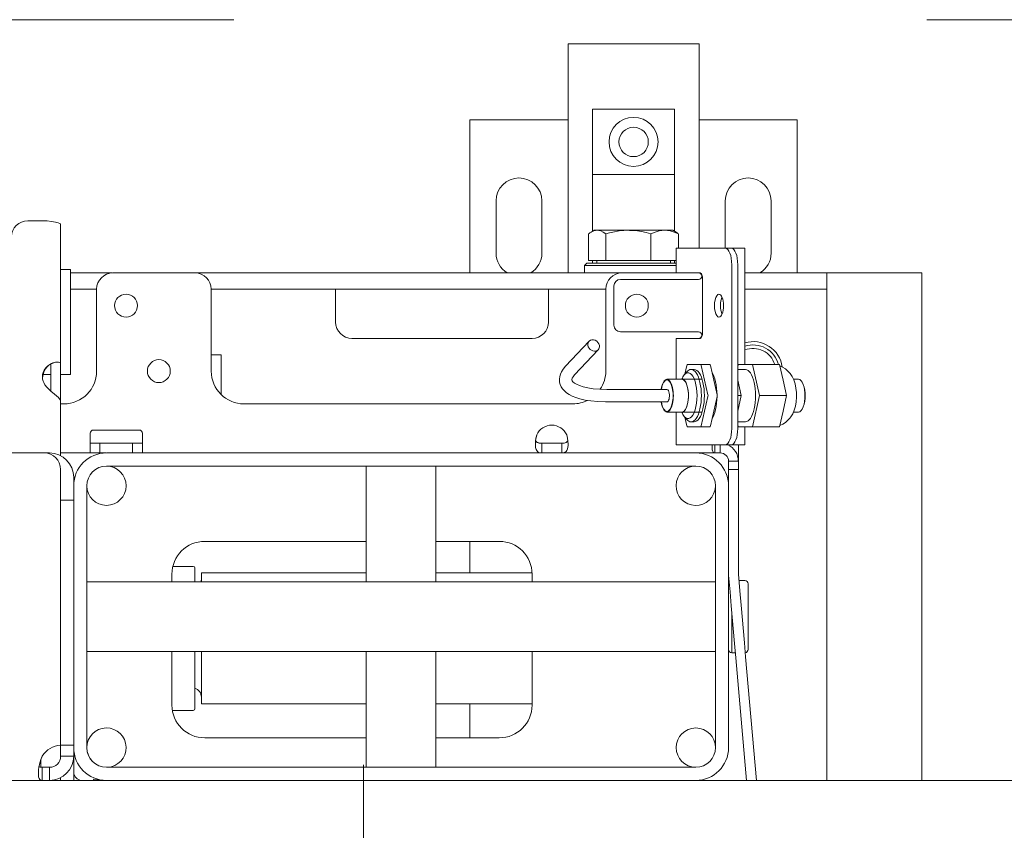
# Model space of a CAD drawing. Header units: millimetres. Extents: x 11681 to 15516, y 25095 to 29743.
# Tile 22 of 96: x 12410 to 12440, y 28100 to 28125. Entities that reach past the tile are written whole.
import ezdxf

# ---------------------------------------------------------------- set-up
doc = ezdxf.new("R2010")
doc.units = ezdxf.units.MM
doc.linetypes.add('DASHDOT', pattern=[25.4, 12.7, -6.35, 0, -6.35])
doc.linetypes.add('Przerywana podwójnie', pattern=[109.361107, 52.916665, -21.166666, 14.111111, -21.166666])
doc.layers.add('00 - nowa technologia myjni_Nr_pióra__95', color=7, linetype='Continuous', lineweight=20, true_color=0x7c7c7c)
doc.layers.add('410-K Osie główne_Nr_pióra__95', color=7, linetype='Continuous', lineweight=0, true_color=0x7c7c7c)
doc.layers.add('XREF', color=8, linetype='Continuous', lineweight=9)

# ---------------------------------------------------------------- blocks, each defined once
blk = doc.blocks.new('parter 2025.10.15')
at = {"layer": '00 - nowa technologia myjni_Nr_pióra__95', "color": 8, "linetype": 'Continuous', "lineweight": 5}
for p, q in [((144.769, 2733.076), (145.519, 2733.076)), ((144.769, 2733.076), (144.769, 2726.076)), ((148.019, 2733.076), (145.519, 2733.076)), ((148.019, 2733.076), (148.768, 2733.076)), ((148.768, 2733.076), (148.768, 2726.826)), ((145.519, 2729.076), (145.519, 2731.076)), ((148.019, 2731.076), (145.519, 2731.076)), ((148.019, 2729.076), (148.019, 2731.076)), ((144.769, 2730.747), (141.769, 2730.747)), ((141.769, 2730.747), (141.769, 2726.076)), ((151.769, 2730.747), (148.768, 2730.747)), ((151.769, 2730.747), (151.769, 2726.076)), ((148.019, 2729.076), (145.519, 2729.076)), ((145.519, 2729.076), (145.519, 2727.347)), ((148.019, 2729.076), (148.019, 2727.347)), ((142.569, 2726.676), (142.569, 2728.275)), ((143.969, 2728.275), (143.969, 2726.676)), ((149.568, 2726.826), (149.568, 2728.275)), ((150.968, 2728.275), (150.968, 2726.676)), ((128.268, 2727.666), (128.719, 2727.666)), ((129.269, 2727.576), (129.269, 2723.304)), ((145.569, 2727.376), (145.47, 2727.319)), ((145.569, 2727.376), (145.659, 2727.376)), ((145.659, 2727.376), (146.611, 2727.376)), ((146.611, 2727.376), (146.639, 2727.376)), ((146.611, 2727.376), (146.639, 2727.375)), ((146.639, 2727.376), (147.72, 2727.376)), ((147.72, 2727.376), (147.968, 2727.376)), ((147.968, 2727.376), (148.067, 2727.319)), ((145.395, 2726.456), (145.395, 2727.268)), ((145.924, 2726.456), (145.924, 2727.268)), ((147.298, 2726.456), (147.298, 2727.268)), ((148.142, 2726.826), (148.142, 2727.268)), ((148.097, 2726.826), (148.065, 2726.826)), ((148.065, 2726.826), (148.065, 2726.076)), ((148.097, 2726.826), (149.572, 2726.826)), ((149.756, 2726.826), (149.572, 2726.826)), ((149.756, 2726.826), (149.778, 2726.826)), ((150.168, 2726.826), (149.778, 2726.826)), ((150.168, 2726.826), (150.168, 2723.275)), ((145.395, 2726.456), (145.924, 2726.456)), ((145.519, 2726.456), (145.519, 2726.376)), ((145.644, 2726.376), (145.644, 2726.456)), ((145.924, 2726.456), (147.298, 2726.456)), ((147.298, 2726.456), (148.065, 2726.456)), ((147.893, 2726.376), (147.893, 2726.456)), ((148.019, 2726.456), (148.019, 2726.376)), ((129.269, 2726.176), (129.568, 2726.176)), ((129.568, 2726.176), (129.568, 2722.976)), ((145.343, 2726.376), (145.269, 2726.301)), ((145.452, 2726.301), (145.269, 2726.301)), ((145.269, 2726.301), (145.269, 2726.076)), ((145.518, 2726.376), (145.343, 2726.376)), ((148.065, 2726.301), (145.452, 2726.301)), ((148.065, 2726.376), (145.518, 2726.376)), ((149.767, 2726.326), (149.767, 2721.326)), ((149.951, 2726.326), (149.951, 2721.326)), ((129.568, 2726.076), (129.669, 2726.076)), ((129.669, 2726.076), (130.857, 2726.076)), ((133.369, 2726.076), (130.869, 2726.076)), ((133.369, 2726.076), (146.418, 2726.076)), ((148.756, 2725.876), (146.369, 2725.876)), ((146.418, 2726.076), (148.097, 2726.076)), ((148.065, 2726.076), (148.097, 2726.076)), ((148.097, 2726.076), (148.8, 2726.076)), ((148.266, 2726.076), (148.456, 2726.076)), ((148.878, 2725.876), (148.878, 2724.276)), ((150.168, 2726.076), (151.669, 2726.076)), ((151.669, 2726.076), (152.668, 2726.076)), ((152.668, 2726.076), (152.668, 2725.576)), ((154.669, 2726.076), (152.668, 2726.076)), ((154.669, 2726.076), (155.569, 2726.076)), ((155.569, 2710.576), (155.569, 2726.076)), ((129.568, 2725.576), (129.669, 2725.576)), ((130.368, 2725.576), (129.669, 2725.576)), ((130.369, 2725.576), (130.369, 2723.076)), ((145.918, 2725.576), (133.868, 2725.576)), ((133.869, 2723.076), (133.869, 2725.576)), ((137.668, 2725.576), (137.668, 2725.136)), ((144.169, 2725.576), (144.169, 2725.136)), ((145.919, 2723.076), (145.919, 2725.576)), ((146.169, 2724.476), (146.169, 2725.676)), ((151.669, 2725.576), (150.168, 2725.576)), ((151.669, 2725.576), (152.668, 2725.576)), ((152.668, 2725.576), (152.668, 2725.136)), ((137.668, 2725.136), (137.668, 2724.575)), ((144.169, 2725.136), (144.169, 2724.575)), ((152.668, 2725.136), (152.668, 2710.576)), ((138.168, 2724.076), (143.669, 2724.076)), ((146.369, 2724.276), (148.756, 2724.276)), ((148.065, 2724.076), (148.097, 2724.076)), ((148.065, 2724.076), (148.065, 2722.826)), ((148.8, 2724.076), (148.097, 2724.076)), ((144.691, 2723.222), (145.412, 2723.988)), ((133.869, 2723.576), (134.169, 2723.576)), ((134.169, 2723.576), (134.169, 2723.076)), ((144.967, 2722.961), (145.689, 2723.728)), ((128.969, 2723.293), (128.969, 2722.732)), ((129.269, 2723.304), (129.269, 2722.732)), ((148.398, 2723.251), (148.337, 2722.983)), ((148.821, 2723.275), (148.414, 2723.275)), ((148.821, 2723.275), (149.097, 2723.275)), ((148.837, 2723.251), (149.041, 2722.351)), ((149.114, 2723.251), (149.317, 2722.351)), ((149.968, 2723.275), (149.951, 2723.201)), ((150.397, 2723.275), (149.968, 2723.275)), ((150.397, 2723.275), (150.611, 2722.326)), ((150.397, 2723.275), (151.226, 2723.275)), ((151.226, 2723.275), (151.333, 2722.801)), ((128.969, 2722.976), (128.736, 2722.976)), ((128.737, 2722.976), (128.969, 2722.976)), ((129.568, 2722.976), (129.268, 2722.976)), ((129.269, 2722.976), (129.568, 2722.976)), ((133.869, 2723.074), (133.869, 2723.076)), ((134.169, 2723.076), (134.169, 2722.362)), ((148.317, 2722.959), (148.393, 2723.05)), ((148.526, 2723.126), (148.618, 2723.126)), ((149.951, 2723.126), (150.182, 2723.126)), ((128.719, 2722.826), (128.719, 2722.826)), ((128.969, 2722.732), (128.969, 2722.467)), ((129.269, 2722.732), (129.269, 2722.143)), ((148.249, 2722.826), (147.789, 2722.826)), ((148.862, 2722.826), (148.249, 2722.826)), ((149.951, 2722.802), (150.059, 2722.326)), ((151.333, 2722.801), (151.44, 2722.326)), ((151.808, 2722.826), (151.653, 2722.826)), ((128.967, 2722.469), (128.969, 2722.467)), ((147.789, 2722.516), (145.948, 2722.516)), ((149.041, 2722.301), (148.837, 2721.4)), ((149.317, 2722.301), (149.114, 2721.4)), ((150.059, 2722.326), (149.951, 2721.85)), ((149.951, 2722.326), (150.059, 2722.326)), ((150.611, 2722.326), (150.397, 2721.376)), ((150.611, 2722.326), (151.44, 2722.326)), ((151.44, 2722.326), (151.333, 2721.851)), ((129.269, 2722.16), (129.269, 2722.162)), ((129.269, 2722.16), (129.269, 2720.493)), ((129.368, 2722.075), (129.269, 2722.075)), ((144.919, 2722.075), (134.868, 2722.075)), ((147.789, 2722.136), (145.948, 2722.136)), ((148.249, 2721.826), (147.789, 2721.826)), ((148.065, 2721.826), (148.065, 2720.825)), ((148.862, 2721.826), (148.249, 2721.826)), ((148.317, 2721.692), (148.393, 2721.601)), ((148.337, 2721.668), (148.398, 2721.4)), ((151.333, 2721.851), (151.226, 2721.376)), ((151.808, 2721.826), (151.653, 2721.826)), ((148.821, 2721.376), (148.414, 2721.376)), ((148.526, 2721.526), (148.618, 2721.526)), ((148.821, 2721.376), (149.097, 2721.376)), ((149.951, 2721.526), (150.182, 2721.526)), ((149.951, 2721.45), (149.968, 2721.376)), ((150.397, 2721.376), (149.968, 2721.376)), ((150.168, 2721.376), (150.168, 2720.825)), ((150.397, 2721.376), (151.226, 2721.376)), ((129.269, 2721.076), (129.269, 2720.493)), ((130.168, 2721.126), (130.168, 2721.176)), ((130.168, 2720.576), (130.168, 2721.126)), ((131.669, 2721.276), (130.269, 2721.276)), ((131.769, 2721.126), (131.769, 2721.176)), ((131.769, 2720.576), (131.769, 2721.126)), ((144.727, 2721.126), (144.727, 2721.125)), ((130.168, 2720.876), (130.269, 2720.876)), ((130.269, 2720.876), (130.369, 2720.876)), ((130.468, 2720.876), (130.369, 2720.876)), ((130.468, 2720.876), (130.468, 2720.576)), ((130.569, 2720.876), (130.468, 2720.876)), ((131.369, 2720.876), (130.569, 2720.876)), ((131.469, 2720.876), (131.369, 2720.876)), ((131.469, 2720.876), (131.469, 2720.576)), ((131.469, 2720.876), (131.568, 2720.876)), ((131.568, 2720.876), (131.669, 2720.876)), ((131.669, 2720.876), (131.769, 2720.876)), ((143.962, 2720.576), (143.962, 2720.876)), ((143.962, 2720.876), (144.269, 2720.876)), ((144.269, 2720.876), (144.575, 2720.876)), ((144.575, 2720.576), (144.575, 2720.876)), ((148.065, 2720.825), (148.097, 2720.825)), ((149.572, 2720.825), (148.097, 2720.825)), ((148.266, 2720.825), (148.456, 2720.825)), ((149.254, 2720.576), (149.254, 2720.825)), ((149.418, 2720.576), (149.418, 2720.825)), ((149.756, 2720.825), (149.572, 2720.825)), ((149.669, 2720.825), (149.669, 2720.815)), ((149.778, 2720.825), (149.756, 2720.825)), ((149.778, 2720.825), (150.168, 2720.825)), ((149.969, 2720.326), (149.969, 2720.825)), ((128.768, 2720.576), (97.809, 2720.576)), ((128.769, 2720.576), (128.929, 2720.576)), ((130.168, 2720.576), (129.269, 2720.576)), ((130.168, 2720.576), (130.269, 2720.576)), ((130.269, 2720.576), (130.369, 2720.576)), ((130.468, 2720.576), (130.369, 2720.576)), ((130.569, 2720.576), (130.468, 2720.576)), ((130.646, 2720.576), (130.569, 2720.576)), ((130.668, 2720.576), (148.669, 2720.576)), ((149.254, 2720.576), (148.669, 2720.576)), ((149.254, 2720.576), (149.418, 2720.576)), ((130.668, 2720.175), (148.669, 2720.175)), ((138.604, 2716.641), (138.604, 2720.175)), ((140.733, 2716.641), (140.733, 2720.175)), ((140.733, 2716.641), (140.733, 2720.175)), ((149.669, 2720.326), (149.969, 2720.326)), ((149.669, 2720.326), (149.669, 2720.075)), ((149.969, 2720.326), (149.969, 2720.225)), ((149.969, 2720.326), (149.969, 2720.075)), ((129.269, 2720.076), (129.269, 2711.654)), ((129.669, 2719.835), (129.669, 2719.577)), ((149.669, 2719.424), (149.669, 2720.075)), ((149.669, 2720.075), (149.969, 2720.075)), ((149.969, 2719.424), (149.969, 2720.075)), ((129.669, 2719.575), (129.669, 2711.576)), ((130.069, 2719.575), (130.069, 2711.576)), ((149.269, 2711.576), (149.269, 2719.575)), ((149.669, 2711.576), (149.669, 2719.575)), ((149.669, 2719.424), (149.669, 2718.991)), ((149.969, 2719.424), (149.969, 2718.991)), ((129.269, 2719.135), (129.669, 2719.135)), ((149.669, 2717.837), (149.669, 2718.991)), ((149.969, 2717.837), (149.969, 2718.991)), ((133.669, 2717.876), (138.603, 2717.876)), ((138.603, 2717.876), (133.669, 2717.876)), ((140.733, 2717.876), (142.668, 2717.876)), ((142.668, 2717.876), (140.733, 2717.876)), ((141.769, 2717.876), (141.769, 2716.913)), ((149.669, 2717.837), (149.669, 2717.404)), ((149.969, 2717.837), (149.969, 2717.404)), ((149.669, 2716.892), (149.669, 2717.404)), ((149.969, 2716.892), (149.969, 2717.404)), ((132.668, 2716.641), (132.668, 2716.876)), ((132.697, 2717.113), (133.318, 2717.113)), ((133.369, 2717.063), (133.369, 2716.641)), ((133.568, 2716.913), (138.603, 2716.913)), ((133.568, 2716.641), (133.568, 2716.913)), ((140.733, 2716.913), (143.668, 2716.913)), ((143.669, 2716.641), (143.669, 2716.876)), ((143.669, 2716.876), (143.669, 2716.641)), ((149.671, 2716.844), (149.715, 2716.335)), ((149.969, 2716.87), (150.014, 2716.361)), ((149.269, 2716.641), (130.069, 2716.641)), ((149.669, 2714.575), (149.669, 2716.576)), ((149.986, 2716.676), (150.168, 2716.676)), ((150.269, 2716.576), (150.269, 2714.575)), ((149.715, 2716.335), (149.753, 2715.904)), ((150.014, 2716.361), (150.052, 2715.93)), ((150.052, 2715.93), (150.152, 2714.779)), ((149.753, 2715.904), (149.854, 2714.753)), ((149.769, 2714.476), (149.769, 2715.726)), ((149.854, 2714.753), (149.891, 2714.322)), ((150.152, 2714.779), (150.19, 2714.348)), ((149.269, 2714.511), (130.069, 2714.511)), ((138.604, 2714.511), (130.069, 2714.511)), ((132.668, 2712.876), (132.668, 2714.511)), ((133.369, 2714.511), (133.369, 2712.763)), ((133.568, 2712.913), (133.568, 2714.511)), ((138.604, 2710.976), (138.604, 2714.511)), ((140.733, 2710.976), (140.733, 2714.511)), ((140.733, 2710.976), (140.733, 2714.511)), ((149.269, 2714.511), (140.733, 2714.511)), ((143.669, 2712.876), (143.669, 2714.511)), ((143.669, 2714.511), (143.669, 2712.876)), ((149.878, 2714.476), (149.769, 2714.476)), ((149.891, 2714.322), (150.219, 2710.576)), ((150.19, 2714.348), (150.52, 2710.576)), ((133.568, 2712.913), (138.603, 2712.913)), ((140.733, 2712.913), (143.669, 2712.913)), ((141.769, 2712.913), (141.769, 2711.876)), ((132.682, 2712.713), (133.318, 2712.713)), ((138.603, 2711.876), (133.669, 2711.876)), ((142.668, 2711.876), (140.733, 2711.876)), ((129.269, 2711.65), (129.269, 2711.654)), ((129.269, 2711.65), (129.269, 2711.316)), ((129.269, 2711.65), (129.669, 2711.65)), ((129.669, 2711.576), (129.669, 2711.316)), ((129.669, 2710.576), (129.669, 2711.571)), ((128.669, 2710.978), (128.669, 2711.225)), ((129.269, 2711.316), (129.669, 2711.316)), ((128.929, 2710.976), (128.704, 2710.976)), ((128.704, 2710.976), (128.704, 2710.576)), ((128.929, 2710.976), (128.929, 2710.576)), ((148.669, 2710.976), (130.668, 2710.976)), ((89.518, 2710.576), (324.469, 2710.576)), ((128.704, 2710.576), (98.333, 2710.576)), ((128.929, 2710.576), (128.704, 2710.576)), ((129.269, 2710.658), (129.269, 2710.576)), ((130.27, 2710.61), (130.267, 2710.576)), ((130.27, 2710.61), (130.664, 2710.576)), ((148.669, 2710.576), (130.668, 2710.576))]:
    blk.add_line(p, q, dxfattribs=at)
at = {"layer": '00 - nowa technologia myjni_Nr_pióra__95', "color": 8, "linetype": 'DASHDOT', "lineweight": 5}
blk.add_line((138.519, 2711.051), (138.519, 2585.601), dxfattribs=at)
at = {"layer": '00 - nowa technologia myjni_Nr_pióra__95', "color": 8, "linetype": 'Continuous', "lineweight": 5}
for points in [[(128.719, 2727.666), (128.855, 2727.661), (128.99, 2727.648), (129.111, 2727.627), (129.192, 2727.606), (129.246, 2727.587), (129.269, 2727.576)], [(145.47, 2727.319), (145.512, 2727.341), (145.552, 2727.357), (145.607, 2727.371), (145.659, 2727.376)], [(145.659, 2727.376), (145.712, 2727.371), (145.766, 2727.357), (145.841, 2727.323), (145.924, 2727.268)], [(145.924, 2727.268), (146.036, 2727.299), (146.14, 2727.323), (146.333, 2727.357), (146.474, 2727.371), (146.611, 2727.376)], [(146.639, 2727.375), (146.76, 2727.37), (146.885, 2727.357), (147.015, 2727.337), (147.15, 2727.308), (147.298, 2727.268)], [(147.298, 2727.268), (147.43, 2727.323), (147.549, 2727.357), (147.636, 2727.371), (147.72, 2727.376)], [(147.72, 2727.376), (147.804, 2727.371), (147.891, 2727.357), (148.009, 2727.323), (148.142, 2727.268)], [(128.719, 2722.968), (128.725, 2723.005), (128.736, 2723.042), (128.768, 2723.109), (128.813, 2723.171), (128.867, 2723.225), (128.904, 2723.255), (128.943, 2723.28), (128.987, 2723.304), (129.032, 2723.324), (129.113, 2723.348), (129.164, 2723.354), (129.207, 2723.354)], [(129.062, 2723.332), (128.979, 2723.298), (128.91, 2723.256), (128.848, 2723.2), (128.804, 2723.144), (128.768, 2723.076), (128.757, 2723.047)], [(129.207, 2723.354), (129.241, 2723.344), (129.261, 2723.328), (129.269, 2723.304)], [(144.691, 2723.222), (144.62, 2723.137), (144.569, 2723.058), (144.534, 2722.981), (144.513, 2722.908), (144.503, 2722.83), (144.507, 2722.749), (144.508, 2722.741)], [(151.235, 2723.236), (151.321, 2723.198), (151.406, 2723.144), (151.483, 2723.079), (151.553, 2722.999), (151.611, 2722.91), (151.66, 2722.808), (151.7, 2722.691), (151.729, 2722.56), (151.745, 2722.421), (151.748, 2722.281), (151.736, 2722.14), (151.712, 2722.005), (151.676, 2721.883), (151.629, 2721.775), (151.572, 2721.679), (151.565, 2721.67)], [(144.967, 2722.961), (144.919, 2722.903), (144.894, 2722.858), (144.883, 2722.822), (144.883, 2722.802)], [(128.752, 2722.725), (128.788, 2722.661), (128.834, 2722.6), (128.876, 2722.554), (128.969, 2722.467)], [(128.752, 2722.725), (128.773, 2722.685), (128.798, 2722.647), (128.837, 2722.597), (128.879, 2722.55), (128.941, 2722.491), (128.984, 2722.454), (129.069, 2722.384), (129.154, 2722.312), (129.192, 2722.278), (129.236, 2722.23), (129.258, 2722.197), (129.268, 2722.168), (129.269, 2722.16)], [(144.508, 2722.741), (144.528, 2722.663), (144.558, 2722.598), (144.596, 2722.538), (144.646, 2722.48), (144.72, 2722.415), (144.801, 2722.361), (144.89, 2722.314), (145.003, 2722.268), (145.127, 2722.23), (145.285, 2722.193), (145.463, 2722.165), (145.681, 2722.144), (145.914, 2722.136), (145.948, 2722.136)], [(144.883, 2722.802), (144.894, 2722.776), (144.917, 2722.746), (144.963, 2722.708), (145.023, 2722.673), (145.114, 2722.632), (145.227, 2722.596), (145.374, 2722.563), (145.537, 2722.538), (145.735, 2722.521), (145.948, 2722.516)], [(151.235, 2721.415), (151.323, 2721.455), (151.407, 2721.508), (151.485, 2721.575), (151.55, 2721.649), (151.565, 2721.67)], [(143.768, 2720.849), (143.773, 2720.939), (143.787, 2721.032), (143.81, 2721.126)], [(144.769, 2720.849), (144.764, 2720.939), (144.75, 2721.032), (144.727, 2721.126)], [(143.768, 2720.849), (143.771, 2720.794), (143.777, 2720.744), (143.784, 2720.709), (143.795, 2720.678), (143.81, 2720.647), (143.83, 2720.621), (143.851, 2720.603), (143.876, 2720.59), (143.906, 2720.581), (143.939, 2720.576)], [(143.962, 2720.876), (143.888, 2720.88), (143.857, 2720.886), (143.827, 2720.897), (143.803, 2720.914), (143.787, 2720.933), (143.775, 2720.956)], [(143.775, 2720.956), (143.79, 2720.929), (143.812, 2720.907), (143.842, 2720.891), (143.871, 2720.883), (143.903, 2720.878), (143.962, 2720.876)], [(144.575, 2720.876), (144.649, 2720.88), (144.68, 2720.886), (144.71, 2720.897), (144.734, 2720.914), (144.75, 2720.933), (144.762, 2720.956)], [(144.598, 2720.576), (144.626, 2720.579), (144.651, 2720.586), (144.681, 2720.6), (144.706, 2720.62), (144.727, 2720.648), (144.741, 2720.675), (144.752, 2720.707), (144.761, 2720.751), (144.767, 2720.799), (144.769, 2720.849)], [(149.166, 2720.737), (149.171, 2720.672), (149.176, 2720.644), (149.185, 2720.622), (149.196, 2720.603), (149.209, 2720.589), (149.229, 2720.579), (149.254, 2720.576)], [(128.588, 2710.792), (128.592, 2710.886), (128.606, 2710.988), (128.629, 2711.095), (128.661, 2711.204), (128.704, 2711.316)], [(128.704, 2711.316), (128.665, 2711.214), (128.633, 2711.11), (128.61, 2711.007)], [(128.704, 2710.976), (128.672, 2710.978), (128.644, 2710.984), (128.625, 2710.994), (128.61, 2711.007)], [(128.61, 2711.007), (128.625, 2710.994), (128.644, 2710.984), (128.672, 2710.978), (128.704, 2710.976)], [(128.704, 2710.576), (128.666, 2710.582), (128.636, 2710.602), (128.613, 2710.635), (128.598, 2710.682), (128.59, 2710.733), (128.588, 2710.792)]]:
    blk.add_lwpolyline(points, dxfattribs=at)
for centre, radius in [((146.769, 2730.076), 0.75), ((146.769, 2730.076), 0.45), ((131.268, 2725.076), 0.35), ((146.868, 2725.076), 0.35), ((132.269, 2723.076), 0.35), ((130.668, 2719.575), 0.6)]:
    blk.add_circle(centre, radius, dxfattribs=at)
for centre, radius, start, end in [((143.268, 2728.275), 0.7, 0, 180), ((150.269, 2728.275), 0.7, 0, 180), ((145.84, 2726.685), 0.734, 120.299, 127.3696), ((147.697, 2726.685), 0.734, 52.6304, 59.701), ((143.268, 2726.676), 0.7, 180, 238.9948), ((143.268, 2726.676), 0.7, 301.0046, 0), ((150.269, 2726.676), 0.7, 301.0046, 0), ((130.869, 2725.576), 0.5, 90, 180), ((133.369, 2725.576), 0.5, 0, 90), ((146.418, 2725.576), 0.5, 90, 180), ((146.369, 2725.676), 0.2, 90, 180), ((148.756, 2725.976), 0.1, 270, 90), ((146.868, 2725.076), 0.35, 90, 180), ((138.168, 2724.575), 0.5, 180, 270), ((143.669, 2724.575), 0.5, 270, 0), ((146.369, 2724.476), 0.2, 180, 270), ((148.756, 2724.176), 0.1, 270, 90), ((150.419, 2723.076), 0.9, 8.2159, 106.1284), ((150.419, 2723.076), 0.9, 8.2159, 106.1283), ((150.419, 2723.076), 0.8, 14.4756, 108.211), ((150.419, 2723.076), 0.692, 16.803, 111.188), ((129.639, 2722.758), 0.929, 166.4359, 172.5484), ((129.606, 2722.764), 0.894, 161.5366, 172.6715), ((129.639, 2722.758), 0.929, 166.4379, 172.5489), ((129.639, 2722.758), 0.929, 166.4379, 172.5489), ((129.368, 2723.076), 1, 270, 0), ((134.868, 2723.076), 1, 180, 270), ((144.919, 2723.076), 1, 326.2801, 0), ((129.13, 2722.906), 0.419, 191.082, 205.6665), ((129.13, 2722.906), 0.419, 191.0827, 205.6661), ((129.13, 2722.906), 0.419, 191.0827, 205.6661), ((129.13, 2722.906), 0.419, 191.082, 205.6665), ((129.23, 2722.954), 0.53, 205.6245, 215.0862), ((151.011, 2722.326), 1, 340.1909, 19.8103), ((144.919, 2723.076), 1, 270, 296.3023), ((144.269, 2720.926), 0.5, 23.5782, 156.4218), ((130.269, 2721.176), 0.1, 90, 180), ((131.669, 2721.176), 0.1, 0, 90), ((144.779, 2720.837), 1.011, 163.4144, 173.2173), ((149.924, 2720.732), 0.758, 172.9308, 179.6675), ((149.418, 2720.326), 0.55, 0, 65.3801), ((128.768, 2720.076), 0.5, 0, 90), ((128.929, 2719.835), 0.74, 0, 90), ((130.668, 2719.575), 1, 90, 180), ((148.669, 2719.575), 1, 0, 90), ((149.418, 2720.326), 0.25, 0, 90), ((130.668, 2719.575), 0.6, 90, 180), ((148.669, 2719.575), 0.6, 90, 357.9411), ((148.669, 2719.575), 0.6, 0, 90), ((129.119, 2719.826), 0.55, 0, 1.0419), ((133.669, 2716.876), 1, 90, 180), ((142.668, 2716.876), 1, 0, 90), ((142.668, 2716.876), 1, 0, 90), ((133.318, 2717.063), 0.05, 0, 90), ((150.219, 2716.892), 0.55, 180, 185), ((150.219, 2716.892), 0.25, 180, 185), ((133.268, 2716.713), 0.3, 346.0229, 0), ((149.769, 2716.576), 0.1, 142.7926, 180), ((150.168, 2716.576), 0.1, 0, 90), ((149.769, 2714.575), 0.1, 180, 270), ((150.168, 2714.575), 0.1, 275.9778, 0), ((133.268, 2713.113), 0.3, 0, 70.529), ((133.669, 2712.876), 1, 180, 270), ((133.318, 2712.763), 0.05, 270, 0), ((142.668, 2712.876), 1, 270, 0), ((130.668, 2711.576), 0.6, 272.0402, 270), ((148.669, 2711.576), 0.6, 0, 270), ((129.328, 2710.917), 0.74, 94.5717, 147.3732), ((130.668, 2711.576), 1, 180, 270), ((130.668, 2711.576), 0.6, 180, 270), ((148.669, 2711.576), 0.6, 270, 0), ((148.669, 2711.576), 1, 270, 0), ((128.929, 2711.316), 0.34, 270, 0), ((128.929, 2711.316), 0.74, 270, 0), ((129.919, 2710.825), 0.25, 180, 267.6353)]:
    blk.add_arc(centre, radius, start, end, dxfattribs=at)
for centre, major_axis, ratio, start_param, end_param in [((128.268, 2727.189), (-0.5, 0), 0.953717, 4.712389, 6.283185), ((149.572, 2726.326), (0, 0.5), 0.390731, 4.712389, 6.283185), ((149.756, 2726.326), (0, 0.5), 0.390731, 4.712389, 6.283185), ((148.8, 2725.876), (0, -0.2), 0.390731, 1.570796, 3.141593), ((149.377, 2725.076), (0, 0.35), 0.390731, 0, 3.141593), ((149.377, 2725.076), (0, 0.35), 0.390731, 4.712389, 6.283185), ((149.561, 2725.076), (0, 0.35), 0.390731, 0.738252, 2.40345), ((149.377, 2725.076), (0, -0.35), 0.390731, 0, 1.570796), ((145.551, 2723.858), (-0.138, 0.13), 0.850296, 3.978246, 6.28315), ((148.8, 2724.276), (0, -0.2), 0.390731, 0, 1.570796), ((145.551, 2723.858), (-0.138, 0.13), 0.850296, 6.28315, 9.424743), ((145.551, 2723.858), (-0.138, 0.13), 0.850296, 3.141558, 3.978246), ((148.414, 2723.226), (0, -0.05), 0.390731, 3.141593, 4.18879), ((148.821, 2723.226), (0, -0.05), 0.390731, 2.094395, 3.141593), ((149.097, 2723.226), (0, -0.05), 0.390731, 2.094395, 3.141593), ((129.314, 2722.897), (-0.6, 0), 0.953717, 6.15836, 6.283185), ((129.314, 2722.897), (-0.6, 0), 0.953717, 0, 0.124818), ((129.314, 2722.807), (-0.6, 0), 0.953717, 6.15836, 6.204364), ((129.314, 2722.807), (-0.6, 0), 0.953717, 6.15836, 6.204295), ((129.314, 2722.807), (-0.6, 0), 0.953717, 6.15836, 6.204295), ((129.314, 2722.807), (-0.6, 0), 0.953717, 6.15836, 6.205839), ((129.314, 2722.897), (-0.6, 0), 0.953717, 0.077154, 0.124818), ((129.314, 2722.897), (-0.6, 0), 0.953717, 0.078892, 0.124818), ((129.314, 2722.897), (-0.6, 0), 0.953717, 0.078892, 0.124818), ((148.433, 2722.326), (0, -0.7), 0.390731, 3.579993, 3.916807), ((148.433, 2722.326), (0, -0.7), 0.390731, 5.844785, 9.863178), ((148.526, 2722.326), (0, -0.8), 0.390731, 3.141593, 3.579993), ((148.526, 2722.326), (0, -0.8), 0.390731, 0, 3.141593), ((148.618, 2722.326), (0, -0.8), 0.390731, 0, 3.141593), ((148.986, 2722.326), (0, -0.85), 0.390731, 1.593567, 2.594223), ((150.182, 2722.326), (0, -0.8), 0.390731, 0, 3.141593), ((147.789, 2722.326), (0, -0.5), 0.390731, 3.14163, 4.322594), ((147.789, 2722.326), (0, -0.48), 0.390731, 3.14163, 4.305414), ((147.789, 2722.326), (0, -0.48), 0.390731, 3.14163, 4.305414), ((147.789, 2722.326), (0, -0.5), 0.390731, 0.000037, 3.14163), ((147.789, 2722.326), (0, -0.48), 0.390731, 1.463891, 3.14163), ((147.789, 2722.326), (0, -0.48), 0.390731, 0.000037, 3.14163), ((148.249, 2722.326), (0, -0.5), 0.390731, 3.034687, 3.141552), ((148.249, 2722.326), (0, 0.5), 0.390731, 3.14163, 6.283223), ((148.249, 2722.326), (0, -0.5), 0.390731, 6.283144, 9.317873), ((151.808, 2722.326), (0, -0.5), 0.390731, 2.315583, 3.141552), ((151.808, 2722.326), (0, -0.5), 0.390731, 0.826064, 2.315583), ((147.789, 2722.326), (0, -0.19), 0.390731, 1.963891, 3.141988), ((147.789, 2722.326), (0, -0.19), 0.390731, 0.000396, 1.963891), ((147.789, 2722.326), (0, -0.48), 0.390731, 0.000037, 1.463891), ((149.024, 2722.326), (0, -0.05), 0.390731, 1.047198, 2.094395), ((148.986, 2722.326), (0, 0.85), 0.390731, 3.689104, 4.689619), ((149.3, 2722.326), (0, -0.05), 0.390731, 1.047198, 2.094395), ((147.789, 2722.326), (0, -0.5), 0.390731, 5.102186, 6.283223), ((147.789, 2722.326), (0, -0.48), 0.390731, 5.119366, 6.283223), ((147.789, 2722.326), (0, -0.48), 0.390731, 5.119366, 6.283223), ((151.808, 2722.326), (0, -0.5), 0.390731, 6.283144, 7.109249), ((148.433, 2722.326), (0, -0.7), 0.390731, 5.50728, 5.844785), ((148.526, 2722.326), (0, -0.8), 0.390731, 5.844785, 6.283185), ((148.414, 2721.425), (0, -0.05), 0.390731, 5.235988, 6.283185), ((148.821, 2721.425), (0, -0.05), 0.390731, 0, 1.047198), ((149.097, 2721.425), (0, -0.05), 0.390731, 0, 1.047198), ((149.572, 2721.326), (0, 0.5), 0.390731, 3.141593, 4.712389), ((149.756, 2721.326), (0, 0.5), 0.390731, 3.141593, 4.712389)]:
    blk.add_ellipse(centre, major_axis=major_axis, ratio=ratio, start_param=start_param, end_param=end_param, dxfattribs=at)
at = {"layer": '410-K Osie główne_Nr_pióra__95', "color": 8, "linetype": 'Przerywana podwójnie', "lineweight": 5}
blk.add_line((-63.001, 2733.809), (1039.917, 2733.809), dxfattribs=at)

msp = doc.modelspace()

# ---------------------------------------------------------------- block references
at = {"layer": 'XREF'}
msp.add_blockref('parter 2025.10.15', (12282.339, 25390.784), dxfattribs=at)

doc.saveas('drawing.dxf')
